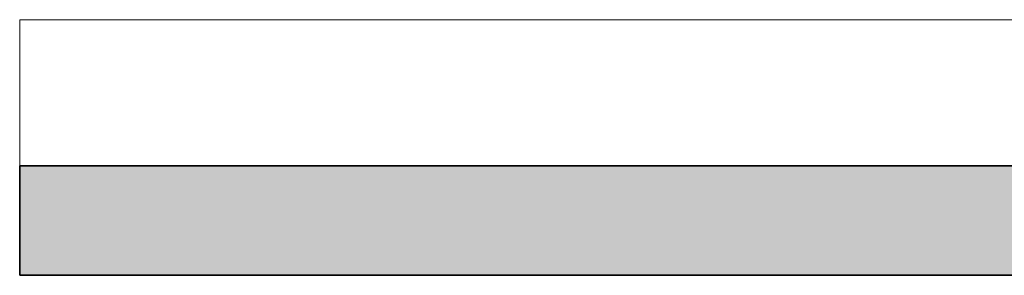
# Model space of a CAD drawing. Extents: x -289599 to -184549, y 66678 to 295474.
# Tile 1 of 256: x -286128 to -284780, y 70914 to 71264. Entities that reach past the tile are written whole.
import ezdxf

# ---------------------------------------------------------------- set-up
doc = ezdxf.new("R2010")
doc.units = 0
doc.header["$MEASUREMENT"] = 0
doc.linetypes.add('Wipeout_Contour', pattern=[1000, 0, -1000])
doc.layers.add('Model teren_Nr_Pióra__26', color=8, linetype='Continuous', lineweight=35)
doc.layers.add('Model Ściany_Nr_Pióra__87', color=8, linetype='Continuous', lineweight=20)
doc.layers.add('Model Ściany', color=8, linetype='Continuous')

msp = doc.modelspace()

# ---------------------------------------------------------------- linework, layer by layer
at = {"layer": 'Model teren_Nr_Pióra__26', "linetype": 'Continuous'}
msp.add_line((-286128.2, 70913.5), (-260835.3, 70913.5), dxfattribs=at)

# ---------------------------------------------------------------- wipeouts: each hides what was drawn before it
at = {"color": 254, "linetype": 'Wipeout_Contour', "lineweight": 0, "ltscale": 1359245.80345317}
msp.add_wipeout([(-286128.2, 71263.5), (-286128.2, 71063.5), (-281279.9, 71063.5), (-281279.9, 71263.5)], dxfattribs=at).dxf.layer = 'Model Ściany'

# ---------------------------------------------------------------- next in the draw order: hatches: boundary and pattern name
at = {"layer": 'Model teren_Nr_Pióra__26', "linetype": 'Continuous'}
msp.add_hatch(color=256, dxfattribs=at).paths.add_polyline_path([(-286128.2, 70913.5), (-260835.3, 70913.5), (-260835.3, 71063.5), (-286128.2, 71063.5)], flags=0)

# ---------------------------------------------------------------- next in the draw order: linework, layer by layer
for p, q in [((-286128.2, 71063.5), (-260835.3, 71063.5)), ((-286128.2, 70913.5), (-286128.2, 71063.5))]:
    msp.add_line(p, q, dxfattribs=at)
at = {"layer": 'Model Ściany_Nr_Pióra__87', "linetype": 'Continuous'}
for p, q in [((-286128.2, 71263.5), (-285029.9, 71263.5)), ((-281279.9, 71263.5), (-286128.2, 71263.5)), ((-286128.2, 71263.5), (-286128.2, 71063.5))]:
    msp.add_line(p, q, dxfattribs=at)

doc.saveas('drawing.dxf')
